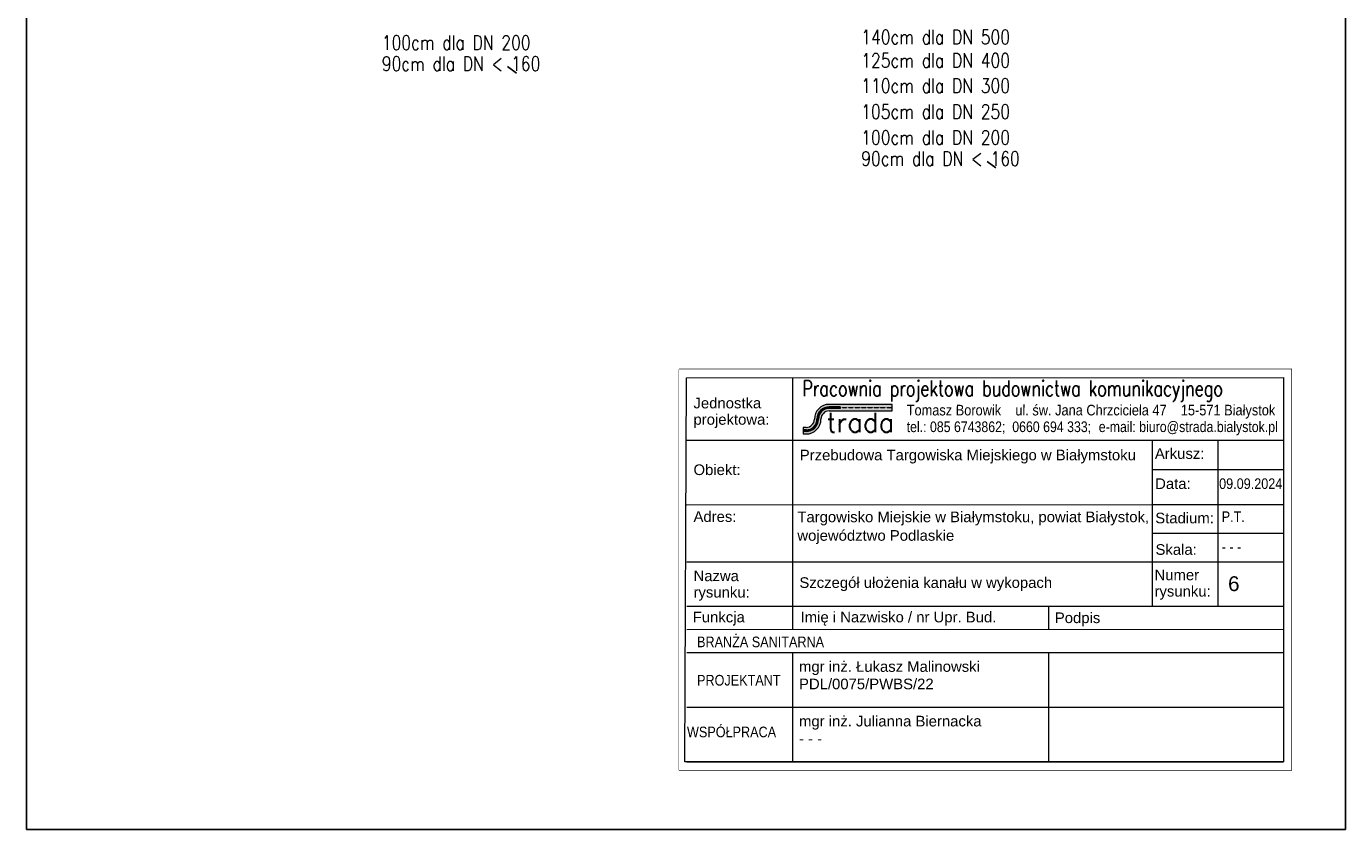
# Model space of a CAD drawing. Extents: x 10053 to 10263, y 5337 to 5664.
# Tile 1 of 14: x 10053 to 10263, y 5337 to 5465. Entities that reach past the tile are written whole.
import ezdxf

# ---------------------------------------------------------------- set-up
doc = ezdxf.new("R2010")
doc.units = 0
doc.header["$LTSCALE"] = 0.01
doc.layers.get('0').update_dxf_attribs({"linetype": 'CONTINUOUS'})
doc.layers.get('DEFPOINTS').update_dxf_attribs({"linetype": 'CONTINUOUS'})
doc.layers.add('NAPISY', color=7, linetype='CONTINUOUS')
doc.styles.add('RAMKA', font='ARIAL.TTF', dxfattribs={"height": 5})
doc.styles.add('STYLE1', font='simplex.shx', dxfattribs={"width": 0.8})
doc.styles.add('tab', font='SIMPLEX')

msp = doc.modelspace()

# ---------------------------------------------------------------- linework, layer by layer
at = {"lineweight": 18}
msp.add_lwpolyline([(10156.49847563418, 5346.195908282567), (10253.96852485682, 5346.21031089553), (10253.95908797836, 5410.032558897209), (10156.48903875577, 5410.01815628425)], close=True, dxfattribs=at)
at = {"layer": 'DEFPOINTS'}
for p, q in [((10052.59724445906, 5336.752139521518), (10052.59724445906, 5633.752139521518)), ((10262.59724445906, 5633.752139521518), (10262.59724445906, 5336.752139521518)), ((10262.59724445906, 5336.752139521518), (10052.59724445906, 5336.752139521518))]:
    msp.add_line(p, q, dxfattribs=at)
at = {"layer": 'NAPISY'}
for p, q in [((10129.19553430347, 5458.20006808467), (10130.61996596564, 5457.16928403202)), ((10205.5156336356, 5443.099268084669), (10206.94006529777, 5442.06848403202))]:
    msp.add_line(p, q, dxfattribs=at)

# ---------------------------------------------------------------- texts
at = {"color": 7, "style": 'STYLE1', "width": 0.8}
for s, p in [('140cm dla DN 500', (10185.4917967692, 5461.781465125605)), ('100cm dla DN 200', (10109.17169743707, 5460.892599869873)), ('125cm dla DN 400', (10185.4917967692, 5458.055059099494)), ('90cm dla DN < 160', (10109.17169743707, 5457.532301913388)), ('110cm dla DN 300', (10185.4917967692, 5454.034461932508)), ('105cm dla DN 250', (10185.4917967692, 5449.91580193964)), ('100cm dla DN 200', (10185.4917967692, 5445.791799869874)), ('90cm dla DN < 160', (10185.4917967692, 5442.431501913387))]:
    msp.add_text(s, height=2.265120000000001, dxfattribs=at).set_placement(p)

# ---------------------------------------------------------------- next in the draw order: wipeouts: each hides what was drawn before it
at = {"linetype": 'Continuous', "lineweight": 18}
msp.add_wipeout([(10156.489038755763, 5410.018156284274), (10253.959087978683, 5410.032558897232), (10253.968524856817, 5346.210310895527), (10156.498475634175, 5346.195908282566)], dxfattribs=at)

# ---------------------------------------------------------------- next in the draw order: hatches: boundary and pattern name
at = {"lineweight": 18}
h = msp.add_hatch(color=256, dxfattribs=at)
edge = h.paths.add_edge_path()
edge.add_line((10176.27166398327, 5399.730910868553), (10176.72537946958, 5399.730977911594))
edge.add_arc((10176.72503118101, 5402.088029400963), 2.357051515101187, 270.0084662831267, 360.0084662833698)
edge.add_arc((10180.39155571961, 5402.08857118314), 1.309473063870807, 90.00846628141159, 180.0084662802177, ccw=False)
edge.add_line((10180.391362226, 5403.39804423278), (10190.43949127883, 5403.399528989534))
edge.add_line((10190.43949127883, 5403.39952898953), (10190.43933648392, 5404.44710742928))
edge.add_line((10190.43933648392, 5404.447107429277), (10180.39120743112, 5404.445622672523))
edge.add_arc((10180.39155571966, 5402.088571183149), 2.357051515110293, 90.0084662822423, 180.0084662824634)
edge.add_arc((10176.72503118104, 5402.088029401), 1.309473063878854, -89.99153371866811, 0.00846628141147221, ccw=False)
edge.add_line((10176.72522467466, 5400.778556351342), (10176.27150918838, 5400.778489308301))
edge.add_line((10176.27150918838, 5400.778489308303), (10176.27166398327, 5399.730910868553))
h = msp.add_hatch(color=255, dxfattribs=at)
edge = h.paths.add_edge_path()
edge.add_line((10180.39130340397, 5403.796124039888), (10182.15369999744, 5403.796384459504))
edge.add_line((10182.15369999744, 5403.796384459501), (10182.15368761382, 5403.880190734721))
edge.add_line((10182.15368761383, 5403.880190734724), (10180.39129102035, 5403.879930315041))
edge.add_arc((10180.39155571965, 5402.088571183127), 1.791359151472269, 90.00846628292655, 180.0084662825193)
edge.add_arc((10176.72503118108, 5402.088029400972), 1.875165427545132, -89.99153371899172, 0.008466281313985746, ccw=False)
edge.add_line((10176.72530826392, 5400.212863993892), (10176.27159277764, 5400.21279695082))
edge.add_line((10176.27159277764, 5400.212796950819), (10176.27160516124, 5400.128990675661))
edge.add_line((10176.27160516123, 5400.128990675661), (10176.72532064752, 5400.129057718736))
edge.add_arc((10176.72503118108, 5402.088029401), 1.958971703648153, 270.0084662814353, 360.0084662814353)
edge.add_arc((10180.39155571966, 5402.08857118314), 1.707552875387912, 90.00846628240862, 180.0084662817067, ccw=False)
edge = h.paths.add_edge_path()
edge.add_line((10180.39127863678, 5403.96373659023), (10182.15367523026, 5403.96399700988))
edge.add_line((10182.15367523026, 5403.96399700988), (10182.15366284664, 5404.047803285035))
edge.add_line((10182.15366284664, 5404.047803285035), (10180.39126625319, 5404.047542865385))
edge.add_arc((10180.39155571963, 5402.088571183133), 1.958971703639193, 90.00846628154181, 180.0084662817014)
edge.add_arc((10176.72503118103, 5402.088029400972), 1.707552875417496, -89.9915337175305, 0.00846628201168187, ccw=False)
edge.add_line((10176.72528349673, 5400.380476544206), (10176.27156801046, 5400.380409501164))
edge.add_line((10176.27156801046, 5400.380409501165), (10176.27158039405, 5400.296603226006))
edge.add_line((10176.27158039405, 5400.296603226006), (10176.72529588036, 5400.296670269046))
edge.add_arc((10176.72503118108, 5402.088029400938), 1.791359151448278, 270.0084662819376, 360.0084662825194)
edge.add_arc((10180.39155571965, 5402.088571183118), 1.875165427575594, 90.0084662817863, 180.0084662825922, ccw=False)
for points in [[(10183.16575478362, 5403.964146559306), (10182.51101825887, 5403.964049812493), (10182.51103064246, 5403.880243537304), (10183.16576716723, 5403.88034028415)], [(10184.17783433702, 5403.964296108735), (10183.52309781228, 5403.964199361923), (10183.52311019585, 5403.88039308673), (10184.17784672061, 5403.880489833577)], [(10185.1899138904, 5403.964445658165), (10184.53517736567, 5403.964348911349), (10184.53518974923, 5403.88054263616), (10185.18992627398, 5403.880639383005)], [(10186.20199344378, 5403.964595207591), (10185.54725691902, 5403.964498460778), (10185.54726930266, 5403.880692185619), (10186.20200582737, 5403.880788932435)], [(10187.21407299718, 5403.96474475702), (10186.55933647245, 5403.964648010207), (10186.55934885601, 5403.880841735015), (10187.21408538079, 5403.880938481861)], [(10188.22615255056, 5403.964894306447), (10187.57141602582, 5403.964797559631), (10187.57142840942, 5403.880991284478), (10188.22616493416, 5403.881088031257)], [(10189.23823210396, 5403.965043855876), (10188.5834955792, 5403.96494710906), (10188.5835079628, 5403.881140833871), (10189.23824448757, 5403.881237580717)], [(10190.25031165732, 5403.965193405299), (10189.59557513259, 5403.965096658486), (10189.5955875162, 5403.881290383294), (10190.25032404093, 5403.881387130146)]]:
    msp.add_hatch(color=255, dxfattribs=at).paths.add_polyline_path(points)

# ---------------------------------------------------------------- next in the draw order: linework, layer by layer
for p, q in [((10190.43933648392, 5404.447107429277), (10180.39120743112, 5404.445622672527)), ((10180.391362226, 5403.39804423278), (10190.43949127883, 5403.39952898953)), ((10190.43949127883, 5403.39952898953), (10190.43933648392, 5404.447107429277)), ((10176.72522467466, 5400.778556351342), (10176.27150918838, 5400.778489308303)), ((10176.27150918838, 5400.778489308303), (10176.27166398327, 5399.730910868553)), ((10176.27166398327, 5399.730910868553), (10176.72537946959, 5399.730977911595))]:
    msp.add_line(p, q, dxfattribs=at)
at = {"color": 255, "linetype": 'Continuous', "lineweight": 18, "ltscale": 20}
for p, q in [((10182.15366284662, 5404.047803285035), (10180.39126625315, 5404.047542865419)), ((10182.15367523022, 5403.96399700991), (10180.39127863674, 5403.96373659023)), ((10182.15368761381, 5403.880190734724), (10180.39129102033, 5403.879930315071)), ((10182.15369999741, 5403.796384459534), (10180.39130340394, 5403.796124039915)), ((10176.72528349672, 5400.38047654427), (10176.27156801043, 5400.380409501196)), ((10176.72529588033, 5400.29667026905), (10176.27158039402, 5400.296603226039)), ((10176.7253082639, 5400.212863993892), (10176.27159277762, 5400.212796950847)), ((10176.7253206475, 5400.129057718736), (10176.27160516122, 5400.128990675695))]:
    msp.add_line(p, q, dxfattribs=at)
at = {"color": 255, "lineweight": 18}
for p, q in [((10182.15366284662, 5404.047803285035), (10182.15367523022, 5403.96399700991)), ((10182.15368761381, 5403.880190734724), (10182.15369999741, 5403.796384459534)), ((10182.51101825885, 5403.964049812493), (10183.16575478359, 5403.964146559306)), ((10182.51101825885, 5403.964049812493), (10182.51103064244, 5403.880243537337)), ((10182.51103064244, 5403.880243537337), (10182.51101825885, 5403.964049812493)), ((10183.16576716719, 5403.88034028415), (10182.51103064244, 5403.880243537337)), ((10183.16575478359, 5403.964146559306), (10183.16576716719, 5403.88034028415)), ((10183.52309781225, 5403.964199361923), (10184.17783433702, 5403.964296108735)), ((10183.52311019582, 5403.880393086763), (10183.52309781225, 5403.964199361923)), ((10184.17784672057, 5403.880489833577), (10183.52311019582, 5403.880393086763)), ((10184.17783433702, 5403.964296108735), (10184.17784672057, 5403.880489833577)), ((10184.53517736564, 5403.964348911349), (10185.18991389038, 5403.964445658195)), ((10184.53518974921, 5403.880542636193), (10184.53517736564, 5403.964348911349)), ((10185.18992627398, 5403.880639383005), (10184.53518974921, 5403.880542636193)), ((10185.18991389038, 5403.964445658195), (10185.18992627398, 5403.880639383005)), ((10185.547256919, 5403.964498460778), (10186.20199344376, 5403.964595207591)), ((10185.54726930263, 5403.880692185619), (10185.547256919, 5403.964498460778)), ((10186.20200582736, 5403.880788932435), (10185.54726930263, 5403.880692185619)), ((10186.20199344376, 5403.964595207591), (10186.20200582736, 5403.880788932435)), ((10186.55933647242, 5403.964648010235), (10187.21407299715, 5403.96474475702)), ((10186.55934885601, 5403.880841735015), (10186.55933647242, 5403.964648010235)), ((10187.21408538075, 5403.880938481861), (10186.55934885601, 5403.880841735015)), ((10187.21407299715, 5403.96474475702), (10187.21408538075, 5403.880938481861)), ((10187.57141602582, 5403.964797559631), (10188.22615255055, 5403.964894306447)), ((10187.57142840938, 5403.880991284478), (10187.57141602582, 5403.964797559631)), ((10188.22616493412, 5403.88108803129), (10187.57142840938, 5403.880991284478)), ((10188.22615255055, 5403.964894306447), (10188.22616493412, 5403.88108803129)), ((10188.58349557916, 5403.964947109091), (10189.23823210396, 5403.965043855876)), ((10188.58350796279, 5403.881140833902), (10188.58349557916, 5403.964947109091)), ((10189.23824448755, 5403.881237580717), (10188.58350796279, 5403.881140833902)), ((10189.23823210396, 5403.965043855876), (10189.23824448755, 5403.881237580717)), ((10189.59557513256, 5403.965096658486), (10190.25031165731, 5403.965193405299)), ((10189.59558751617, 5403.88129038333), (10189.59557513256, 5403.965096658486)), ((10190.25032404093, 5403.881387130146), (10189.59558751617, 5403.88129038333)), ((10190.25031165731, 5403.965193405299), (10190.25032404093, 5403.881387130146))]:
    msp.add_line(p, q, dxfattribs=at)
at = {"lineweight": 18}
msp.add_lwpolyline([(10157.69998658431, 5408.685493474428), (10252.69484787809, 5408.699530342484), (10252.70372344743, 5347.552040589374), (10157.43241121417, 5347.537962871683)], close=True, dxfattribs=at)
for points in [[(10174.5666678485, 5408.687985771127), (10174.57261721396, 5368.627344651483)], [(10252.69484787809, 5408.699530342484), (10252.70268509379, 5355.660973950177)], [(10157.70145922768, 5398.719342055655), (10252.69632052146, 5398.733378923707)], [(10231.80385897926, 5398.730291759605), (10231.80775898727, 5372.336888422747)], [(10242.25008975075, 5398.731835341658), (10242.25398975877, 5372.338432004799)], [(10231.8045485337, 5394.063714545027), (10252.6970100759, 5394.066801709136)], [(10157.70297305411, 5388.474483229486), (10252.69783434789, 5388.488520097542)], [(10231.80537280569, 5388.485432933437), (10252.69783434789, 5388.48852009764)], [(10231.80604695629, 5383.923101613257), (10252.69850849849, 5383.926188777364)], [(10157.70431653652, 5379.382431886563), (10252.6991778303, 5379.396468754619)], [(10157.70536776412, 5372.326292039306), (10252.7002290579, 5372.340328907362)], [(10215.28743674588, 5372.334800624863), (10215.28797510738, 5368.633361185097)], [(10157.70586991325, 5368.624852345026), (10252.70073120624, 5368.638889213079)], [(10157.70588220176, 5368.624852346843), (10252.70074349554, 5368.638889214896)], [(10157.70590612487, 5368.624852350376), (10252.70076741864, 5368.638889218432)], [(10157.70642909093, 5364.923765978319), (10252.70129038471, 5364.937802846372)], [(10174.57311035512, 5364.926258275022), (10174.57439085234, 5356.260460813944)], [(10215.28849807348, 5364.932274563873), (10215.28973950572, 5356.266477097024)], [(10157.70757765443, 5356.230884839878), (10252.70243894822, 5356.24492170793)], [(10174.57439485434, 5356.233377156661), (10174.5759675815, 5347.540496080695)], [(10215.2897825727, 5356.239393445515), (10215.29103858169, 5347.54651232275)], [(10157.70886215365, 5347.538003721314), (10252.70372344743, 5347.552040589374)]]:
    msp.add_lwpolyline(points, dxfattribs=at)
for centre, major_axis, ratio, start_param, end_param in [((10180.39155571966, 5402.088571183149), (-0.05084593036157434, 2.356503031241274), 0.999999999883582, -0.02142574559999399, 1.549370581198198), ((10180.39155571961, 5402.08857118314), (0.9258004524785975, 0.9260740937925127), 0.9999999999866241, 0.7853981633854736, 2.356194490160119), ((10176.72503118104, 5402.088029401), (-0.926074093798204, 0.9258004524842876), 0.9999999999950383, 2.356194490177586, 3.926990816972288), ((10176.72503118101, 5402.088029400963), (-0.03594831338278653, 2.356777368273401), 0.9999999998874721, 3.126488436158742, 4.697284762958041)]:
    msp.add_ellipse(centre, major_axis=major_axis, ratio=ratio, start_param=start_param, end_param=end_param, dxfattribs=at)
at = {"color": 255, "linetype": 'Continuous', "lineweight": 18, "ltscale": 20}
for centre, major_axis, ratio, start_param, end_param in [((10180.39155571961, 5402.088571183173), (-0.03344162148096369, 1.958686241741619), 0.9999999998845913, -0.01692407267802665, 1.553872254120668), ((10180.39155571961, 5402.088571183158), (0.04406738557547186, 1.874647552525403), 0.9999999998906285, 0.02365046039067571, 1.594446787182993), ((10180.39155571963, 5402.088571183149), (0.002797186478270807, 1.7913569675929), 0.9999999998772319, 0.001709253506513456, 1.572505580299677), ((10180.39155571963, 5402.088571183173), (0.02314406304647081, 1.707396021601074), 0.9999999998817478, 0.01370211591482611, 1.584498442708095), ((10176.72503118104, 5402.088029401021), (0.0343303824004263, 1.707207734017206), 0.9999999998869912, 3.161846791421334, 4.732643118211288), ((10176.72503118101, 5402.088029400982), (-0.1084229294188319, 1.788074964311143), 0.9999999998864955, 3.081177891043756, 4.651974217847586), ((10176.72503118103, 5402.088029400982), (-0.03999879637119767, 1.874738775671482), 0.9999999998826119, 3.120407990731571, 4.691204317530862), ((10176.72503118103, 5402.088029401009), (-0.02380325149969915, 1.958827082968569), 0.9999999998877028, 3.129589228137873, 4.700385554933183)]:
    msp.add_ellipse(centre, major_axis=major_axis, ratio=ratio, start_param=start_param, end_param=end_param, dxfattribs=at)

# ---------------------------------------------------------------- next in the draw order: texts
at = {"lineweight": 18}
for s, height, style, width, p in [('Pracownia projektowa budownictwa komunikacyjnego', 2.488319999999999, 'tab', 0.75, (10176.12244753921, 5405.72714025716)), ('tel.: 085 6743862;  0660 694 333;', 1.69313717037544, 'RAMKA', 0.83, (10192.72304286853, 5400.025941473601)), ('e-mail: biuro@strada.bialystok.pl', 1.69313717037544, 'RAMKA', 0.83, (10223.30327779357, 5400.030460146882)), ('09.09.2024', 1.69313717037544, 'RAMKA', 0.85, (10242.46108501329, 5390.972630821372)), ('P.T.', 1.69313717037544, 'RAMKA', 0.85, (10242.86722367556, 5385.719661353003)), ('- - -', 1.69313717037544, 'RAMKA', 0.85, (10242.86722367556, 5380.937215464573)), ('BRANŻA SANITARNA', 1.69313717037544, 'RAMKA', 0.85, (10159.35683153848, 5365.78413751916)), ('PROJEKTANT', 1.69313717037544, 'RAMKA', 0.85, (10159.35773328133, 5359.681569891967)), ('WSPÓŁPRACA', 1.69313717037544, 'RAMKA', 0.85, (10157.75292708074, 5351.451315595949))]:
    msp.add_text(s, height=height, rotation=0.008467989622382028, dxfattribs=dict(at, style=style, width=width)).set_placement(p)
for s, height, style, p in [('Jednostka', 1.69313717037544, 'RAMKA', (10158.78979568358, 5403.803412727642)), ('trada', 3.076372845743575, 'tab', (10179.94026939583, 5400.011334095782)), ('projektowa:', 1.69313717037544, 'RAMKA', (10158.79018046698, 5401.199381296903)), ('Przebudowa Targowiska Miejskiego w Białymstoku', 1.69313717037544, 'RAMKA', (10175.7125869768, 5395.531986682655)), ('Arkusz:', 1.69313717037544, 'RAMKA', (10232.23661336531, 5395.766396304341)), ('Obiekt:', 1.69313717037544, 'RAMKA', (10158.79136380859, 5393.191086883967)), ('Data:', 1.69313717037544, 'RAMKA', (10232.27847054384, 5390.971157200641)), ('Adres:', 1.69313717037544, 'RAMKA', (10158.7932157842, 5385.733650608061)), ('Targowisko Miejskie w Białymstoku, powiat Białystok,', 1.69313717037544, 'RAMKA', (10175.32345700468, 5385.681745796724)), ('Stadium:', 1.69313717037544, 'RAMKA', (10232.29835517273, 5385.503866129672)), ('województwo Podlaskie', 1.69313717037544, 'RAMKA', (10175.32345700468, 5382.729462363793)), ('Skala:', 1.69313717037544, 'RAMKA', (10232.3362922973, 5380.495003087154)), ('Numer', 1.69313717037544, 'RAMKA', (10232.17577845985, 5376.452526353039)), ('Nazwa ', 1.69313717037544, 'RAMKA', (10158.79385966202, 5376.300335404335)), ('Szczegół ułożenia kanału w wykopach', 1.69313717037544, 'RAMKA', (10175.64802965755, 5375.229888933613)), ('6', 2.359649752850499, 'RAMKA', (10243.88429513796, 5374.717943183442)), ('rysunku:', 1.69313717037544, 'RAMKA', (10158.79424444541, 5373.696303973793)), ('rysunku:', 1.69313717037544, 'RAMKA', (10232.17616324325, 5373.848494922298)), ('Funkcja', 1.69313717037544, 'RAMKA', (10158.67784534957, 5369.740381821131)), ('Imię i Nazwisko / nr Upr. Bud.', 1.69313717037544, 'RAMKA', (10175.84455692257, 5369.739495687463)), ('Podpis', 1.69313717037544, 'RAMKA', (10216.31274366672, 5369.623218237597)), ('mgr inż. Łukasz Malinowski', 1.69313717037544, 'RAMKA', (10175.59378340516, 5361.868174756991)), ('PDL/0075/PWBS/22', 1.69313717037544, 'RAMKA', (10175.59014444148, 5359.088416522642)), ('mgr inż. Julianna Biernacka', 1.69313717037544, 'RAMKA', (10175.59503941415, 5353.175293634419)), ('- - -', 1.69313717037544, 'RAMKA', (10175.59140045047, 5350.39553540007))]:
    msp.add_text(s, height=height, rotation=0.008467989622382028, dxfattribs=dict(at, style=style)).set_placement(p)
at = {"lineweight": 18, "style": 'RAMKA', "oblique": 0.88, "width": 0.86}
msp.add_text('Tomasz Borowik    ul. św. Jana Chrzciciela 47    15-571 Białystok', height=1.69313717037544, rotation=0.008467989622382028, dxfattribs=at).set_placement((10192.7226508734, 5402.678778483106))

doc.saveas('drawing.dxf')
